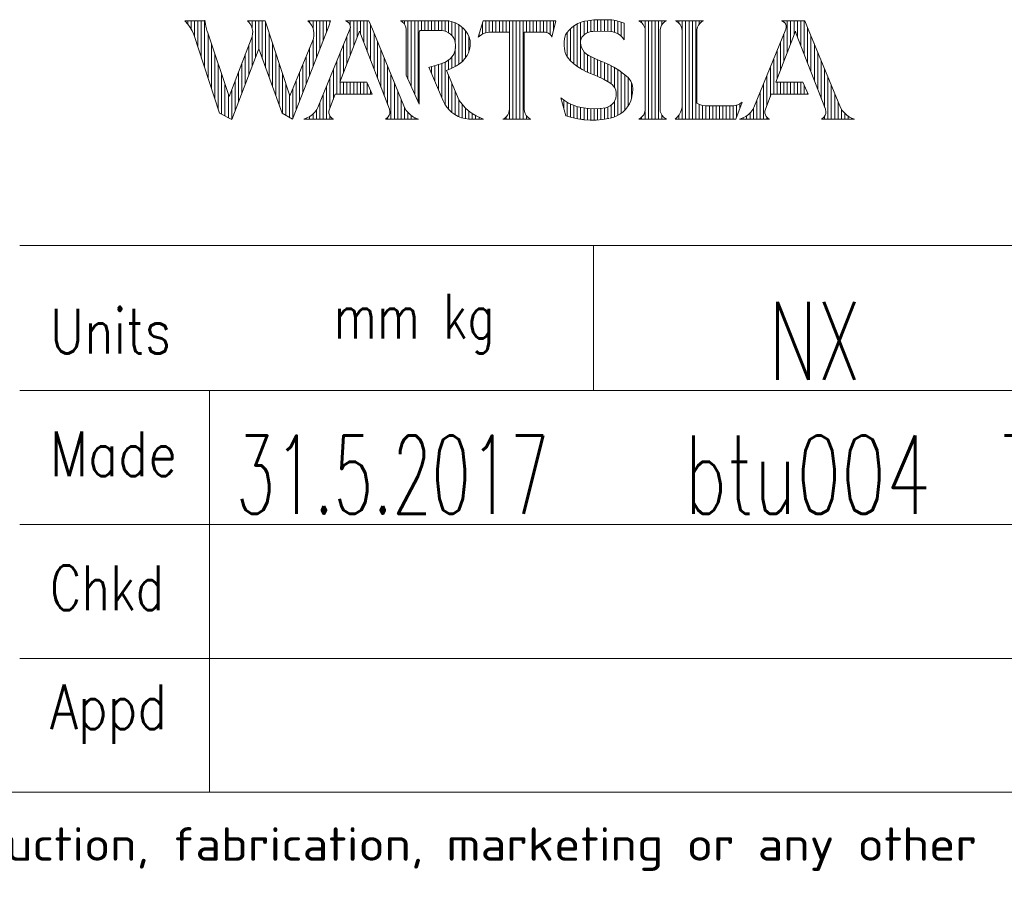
# Model space of a CAD drawing. Header units: inches. Extents: x 0 to 23760, y -13 to 16800.
# Tile 137 of 209: x 16160 to 17924, y 39 to 1585. Entities that reach past the tile are written whole.
import ezdxf

# ---------------------------------------------------------------- set-up
doc = ezdxf.new("R2010")
doc.units = ezdxf.units.IN
doc.layers.add('210', color=7, linetype='Continuous', true_color=0xffffff)
doc.styles.add('iso-1', font='isocp.shx')
doc.styles.add('latin_extended', font='simplex.shx')

msp = doc.modelspace()

# ---------------------------------------------------------------- linework, layer by layer
at = {"layer": '210', "color": 20, "linetype": 'Continuous', "lineweight": 13}
for p, q in [((16456, 1582.819), (16492.086, 1582.819)), ((16456.791, 1582.051), (16456.028, 1582.792)), ((16461.571, 1576.755), (16456.791, 1582.051)), ((16465.719, 1570.949), (16461.571, 1576.755)), ((16469.181, 1564.709), (16465.719, 1570.949)), ((16491.944, 1583.889), (16493.747, 1573.042)), ((16493.747, 1573.042), (16496.044, 1563.427)), ((16570.261, 1580.787), (16568.166, 1582.819)), ((16568.186, 1582.8), (16599.687, 1582.8)), ((16573.155, 1577.067), (16570.261, 1580.787)), ((16575.37, 1572.905), (16573.155, 1577.067)), ((16576.838, 1568.426), (16575.37, 1572.905)), ((16599.687, 1582.8), (16644.189, 1448.146)), ((16648.999, 1406.367), (16713.643, 1573.181)), ((16676.22, 1582.819), (16717.009, 1582.819)), ((16676.527, 1582.56), (16676.22, 1582.819)), ((16680.056, 1579.018), (16676.527, 1582.56)), ((16682.966, 1574.951), (16680.056, 1579.018)), ((16685.179, 1570.468), (16682.966, 1574.951)), ((16686.639, 1565.685), (16685.179, 1570.468)), ((16713.643, 1573.181), (16717.009, 1582.819)), ((16743.756, 1582.819), (16785.73, 1582.819)), ((16744.538, 1582.431), (16744.315, 1582.499)), ((16747.283, 1581.136), (16744.538, 1582.431)), ((16749.589, 1579.161), (16747.283, 1581.136)), ((16751.291, 1576.647), (16749.589, 1579.161)), ((16752.268, 1573.773), (16751.291, 1576.647)), ((16751.829, 1567.771), (16752.452, 1570.743)), ((16752.452, 1570.743), (16752.268, 1573.773)), ((16785.73, 1582.819), (16791.873, 1567.771)), ((16842.993, 1582.433), (16842.182, 1582.819)), ((16842.183, 1582.819), (16922.602, 1582.819)), ((16846.111, 1580.39), (16842.993, 1582.433)), ((16843.434, 1582.2), (16843.434, 1582.819)), ((16848.714, 1577.722), (16846.111, 1580.39)), ((16850.678, 1574.554), (16848.714, 1577.722)), ((16849.503, 1576.628), (16849.503, 1582.819)), ((16851.912, 1571.037), (16850.678, 1574.554)), ((16852.356, 1567.337), (16851.912, 1571.037)), ((16922.781, 1582.817), (16922.602, 1582.819)), ((16928.885, 1582.347), (16922.781, 1582.817)), ((16934.872, 1581.074), (16928.885, 1582.347)), ((16940.639, 1579.019), (16934.872, 1581.074)), ((16946.083, 1576.22), (16940.639, 1579.019)), ((16951.108, 1572.724), (16946.083, 1576.22)), ((16955.627, 1568.595), (16951.108, 1572.724)), ((16981.294, 1553.12), (16990.401, 1582.819)), ((16990.401, 1582.819), (17120.579, 1582.819)), ((17113.607, 1553.253), (17120.579, 1582.819)), ((17149.034, 1570.639), (17144.346, 1566.167)), ((17154.245, 1574.489), (17149.034, 1570.639)), ((17159.896, 1577.657), (17154.245, 1574.489)), ((17165.899, 1580.093), (17159.896, 1577.657)), ((17172.16, 1581.759), (17165.899, 1580.093)), ((17178.039, 1582.846), (17172.21, 1581.769)), ((17188.701, 1584.174), (17178.039, 1582.846)), ((17199.434, 1584.693), (17188.701, 1584.174)), ((17210.176, 1584.4), (17199.434, 1584.693)), ((17213.089, 1584.492), (17210.13, 1584.403)), ((17220.797, 1584.163), (17213.089, 1584.492)), ((17228.428, 1583.025), (17220.797, 1584.163)), ((17235.897, 1581.091), (17228.428, 1583.025)), ((17243.121, 1578.382), (17235.897, 1581.091)), ((17243.12, 1578.382), (17243.12, 1548.392)), ((17271.221, 1581.682), (17269.077, 1582.825)), ((17319.115, 1582.819), (17269.088, 1582.819)), ((17274.446, 1579.229), (17271.221, 1581.682)), ((17277.119, 1576.184), (17274.446, 1579.229)), ((17279.132, 1572.668), (17277.119, 1576.184)), ((17280.405, 1568.82), (17279.132, 1572.668)), ((17308.469, 1571.157), (17307.508, 1567.22)), ((17310.193, 1574.824), (17308.469, 1571.157)), ((17312.613, 1578.074), (17310.193, 1574.824)), ((17315.631, 1580.777), (17312.613, 1578.074)), ((17319.127, 1582.825), (17315.631, 1580.777)), ((17337.208, 1581.684), (17335.066, 1582.825)), ((17385.102, 1582.819), (17335.079, 1582.819)), ((17340.435, 1579.231), (17337.208, 1581.684)), ((17343.108, 1576.186), (17340.435, 1579.231)), ((17345.122, 1572.669), (17343.108, 1576.186)), ((17346.396, 1568.822), (17345.122, 1572.669)), ((17374.457, 1571.159), (17373.496, 1567.223)), ((17376.182, 1574.826), (17374.457, 1571.159)), ((17378.603, 1578.075), (17376.182, 1574.826)), ((17381.623, 1580.778), (17378.603, 1578.075)), ((17385.12, 1582.826), (17381.623, 1580.778)), ((17524.899, 1582.819), (17566.873, 1582.819)), ((17525.681, 1582.431), (17525.457, 1582.499)), ((17528.426, 1581.136), (17525.681, 1582.431)), ((17530.731, 1579.161), (17528.426, 1581.136)), ((17532.433, 1576.647), (17530.731, 1579.161)), ((17533.411, 1573.773), (17532.433, 1576.647)), ((17532.972, 1567.771), (17533.595, 1570.743)), ((17533.595, 1570.743), (17533.411, 1573.773)), ((17566.873, 1582.819), (17573.016, 1567.771)), ((16471.914, 1558.116), (16469.181, 1564.709)), ((16471.901, 1558.153), (16518.206, 1417.187)), ((16496.256, 1562.661), (16535.043, 1447.244)), ((16574.731, 1550.037), (16576.447, 1554.428)), ((16576.447, 1554.428), (16577.384, 1559.048)), ((16577.516, 1563.761), (16576.838, 1568.426)), ((16577.384, 1559.048), (16577.516, 1563.761)), ((16686.211, 1550.822), (16687.161, 1555.731)), ((16687.305, 1560.729), (16686.639, 1565.685)), ((16687.161, 1555.731), (16687.305, 1560.729)), ((16751.829, 1567.771), (16694.402, 1427.106)), ((16733.655, 1472.688), (16766.989, 1559.468)), ((16766.989, 1559.468), (16768.67, 1563.852)), ((16770.355, 1559.468), (16768.67, 1563.852)), ((16822.367, 1424.062), (16770.355, 1559.468)), ((16791.873, 1567.771), (16849.3, 1427.106)), ((16852.356, 1567.336), (16852.356, 1485.33)), ((16876.313, 1564.34), (16875.817, 1563.047)), ((16875.817, 1563.047), (16875.886, 1562.265)), ((16875.886, 1433.069), (16875.886, 1562.265)), ((16877.439, 1565.147), (16876.313, 1564.34)), ((16878.824, 1565.201), (16877.439, 1565.147)), ((16878.824, 1565.201), (16914.059, 1565.201)), ((16915.304, 1565.203), (16914.059, 1565.201)), ((16919.868, 1564.694), (16915.304, 1565.203)), ((16924.271, 1563.389), (16919.868, 1564.694)), ((16928.377, 1561.331), (16924.271, 1563.389)), ((16932.056, 1558.582), (16928.377, 1561.331)), ((16935.193, 1555.229), (16932.056, 1558.582)), ((16937.692, 1551.375), (16935.193, 1555.229)), ((16959.559, 1563.903), (16955.627, 1568.595)), ((16962.836, 1558.733), (16959.559, 1563.903)), ((16965.4, 1553.174), (16962.836, 1558.733)), ((16967.206, 1547.325), (16965.4, 1553.174)), ((16983.733, 1555.207), (16981.293, 1553.119)), ((16983.022, 1554.639), (16983.022, 1558.755)), ((16988.103, 1558.084), (16983.733, 1555.207)), ((16992.864, 1560.252), (16988.103, 1558.084)), ((16997.904, 1561.657), (16992.864, 1560.252)), ((17003.1, 1562.265), (16997.904, 1561.657)), ((17037.383, 1562.265), (17003.101, 1562.265)), ((17037.383, 1562.264), (17037.383, 1424.387)), ((17063.809, 1562.265), (17063.809, 1424.389)), ((17101.982, 1562.265), (17063.809, 1562.265)), ((17104.101, 1561.896), (17101.982, 1562.265)), ((17107.206, 1560.682), (17104.101, 1561.896)), ((17109.927, 1558.755), (17107.206, 1560.682)), ((17112.103, 1556.228), (17109.927, 1558.755)), ((17113.607, 1553.252), (17112.103, 1556.228)), ((17137.789, 1557.384), (17136.283, 1550.858)), ((17140.253, 1561.144), (17137.773, 1557.334)), ((17144.346, 1566.167), (17140.253, 1561.144)), ((17167.438, 1553.248), (17165.867, 1550.254)), ((17169.676, 1555.784), (17167.438, 1553.248)), ((17172.003, 1558.014), (17169.678, 1555.787)), ((17175.645, 1560.537), (17172.003, 1558.014)), ((17179.687, 1562.354), (17175.645, 1560.537)), ((17183.992, 1563.405), (17179.687, 1562.354)), ((17186.941, 1563.695), (17184.567, 1563.579)), ((17203.313, 1564.023), (17186.941, 1563.695)), ((17219.683, 1563.54), (17203.313, 1564.023)), ((17223.003, 1562.944), (17219.429, 1563.56)), ((17227.859, 1561.403), (17223.003, 1562.944)), ((17232.408, 1559.111), (17227.859, 1561.403)), ((17236.536, 1556.125), (17232.408, 1559.111)), ((17240.137, 1552.523), (17236.536, 1556.125)), ((17243.12, 1548.394), (17240.137, 1552.523)), ((17280.887, 1564.797), (17280.405, 1568.82)), ((17280.887, 1564.798), (17280.887, 1424.389)), ((17307.508, 1567.22), (17307.316, 1564.797)), ((17307.316, 1564.798), (17307.316, 1424.389)), ((17346.878, 1564.798), (17346.396, 1568.822)), ((17346.878, 1564.798), (17346.878, 1428.512)), ((17373.496, 1567.223), (17373.303, 1564.799)), ((17373.303, 1564.798), (17373.303, 1434.934)), ((17532.972, 1567.771), (17475.545, 1427.106)), ((17514.798, 1472.688), (17548.132, 1559.468)), ((17548.132, 1559.468), (17549.812, 1563.852)), ((17551.497, 1559.468), (17549.812, 1563.852)), ((17603.51, 1424.062), (17551.497, 1559.468)), ((17573.016, 1567.771), (17630.443, 1427.106)), ((16535.043, 1447.244), (16574.731, 1550.037)), ((16644.189, 1448.146), (16684.479, 1546.131)), ((16684.479, 1546.131), (16686.211, 1550.822)), ((16939.474, 1547.143), (16937.692, 1551.375)), ((16940.484, 1542.663), (16939.474, 1547.143)), ((16940.027, 1530.09), (16940.758, 1535.488)), ((16940.459, 1535.552), (16940.484, 1535.755)), ((16940.68, 1540.935), (16940.483, 1542.671)), ((16940.758, 1535.488), (16940.68, 1540.935)), ((16966.037, 1531.059), (16967.133, 1537.258)), ((16967.133, 1537.258), (16967.423, 1543.546)), ((16967.423, 1543.546), (16967.207, 1547.312)), ((17136.283, 1550.858), (17135.577, 1544.201)), ((17135.577, 1544.201), (17135.682, 1537.508)), ((17135.682, 1537.508), (17136.126, 1533.573)), ((17165.053, 1546.972), (17165.005, 1543.963)), ((17165.005, 1543.961), (17165.513, 1539.275)), ((17165.867, 1550.254), (17165.053, 1546.972)), ((17165.513, 1539.275), (17166.816, 1534.745)), ((16540.157, 1406.066), (16587.059, 1529.599)), ((16588.266, 1532.304), (16630.058, 1417.187)), ((16931.265, 1514.681), (16934.771, 1518.655)), ((16934.771, 1518.655), (16937.628, 1523.118)), ((16937.628, 1523.118), (16938.499, 1524.854)), ((16938.501, 1524.861), (16940.027, 1530.09)), ((16957.734, 1514.905), (16961.572, 1520.365)), ((16961.572, 1520.365), (16964.162, 1525.072)), ((16964.153, 1525.052), (16966.037, 1531.059)), ((17136.133, 1533.518), (17136.758, 1528.495)), ((17136.758, 1528.495), (17138.177, 1523.636)), ((17138.177, 1523.636), (17140.355, 1519.066)), ((17140.355, 1519.066), (17143.235, 1514.902)), ((17166.816, 1534.745), (17168.878, 1530.506)), ((17168.878, 1530.506), (17171.635, 1526.683)), ((17171.635, 1526.683), (17175.008, 1523.389)), ((17175.008, 1523.389), (17178.895, 1520.723)), ((17178.895, 1520.723), (17180.567, 1519.85)), ((17179.505, 1520.413), (17191.664, 1514.397)), ((16894.113, 1499.691), (16906.694, 1502.968)), ((16906.694, 1502.968), (16918.465, 1506.81)), ((16917.747, 1506.554), (16922.652, 1508.559)), ((16922.652, 1508.559), (16927.194, 1511.289)), ((16927.194, 1511.289), (16931.265, 1514.681)), ((16936.742, 1498.825), (16942.687, 1501.852)), ((16942.687, 1501.852), (16948.221, 1505.58)), ((16948.221, 1505.58), (16953.261, 1509.953)), ((16953.261, 1509.953), (16957.734, 1514.905)), ((17143.235, 1514.902), (17146.185, 1511.757)), ((17146.161, 1511.781), (17152.817, 1505.698)), ((17152.817, 1505.698), (17159.993, 1500.24)), ((17159.993, 1500.24), (17167.631, 1495.45)), ((17191.664, 1514.397), (17204.151, 1509.119)), ((17204.151, 1509.119), (17205.896, 1508.451)), ((17215.398, 1504.423), (17206.972, 1508.048)), ((17224.726, 1499.583), (17215.398, 1504.423)), ((17233.652, 1494.037), (17224.726, 1499.583)), ((16852.356, 1485.33), (16875.886, 1433.069)), ((16893.37, 1499.525), (16918.686, 1439.305)), ((16924.792, 1493.687), (16933.153, 1497.087)), ((16925.007, 1493.762), (16947.668, 1439.848)), ((16933.153, 1497.087), (16936.534, 1498.72)), ((17167.631, 1495.45), (17175.668, 1491.366)), ((17175.668, 1491.366), (17179.608, 1489.684)), ((17182.95, 1488.443), (17179.755, 1489.63)), ((17194.786, 1483.496), (17182.95, 1488.443)), ((17206.286, 1477.81), (17194.786, 1483.496)), ((17242.122, 1487.819), (17233.652, 1494.037)), ((17250.087, 1480.966), (17242.122, 1487.819)), ((16733.655, 1472.688), (16781.954, 1472.688)), ((16781.954, 1472.688), (16791.683, 1451.367)), ((17217.404, 1471.407), (17206.286, 1477.81)), ((17217.864, 1471.169), (17217.291, 1471.477)), ((17221.284, 1468.799), (17217.864, 1471.169)), ((17224.181, 1465.811), (17221.284, 1468.799)), ((17226.442, 1462.318), (17224.181, 1465.811)), ((17252.311, 1478.561), (17250.126, 1480.929)), ((17254.929, 1474.714), (17252.311, 1478.561)), ((17256.839, 1470.471), (17254.929, 1474.714)), ((17257.983, 1465.961), (17256.839, 1470.471)), ((17258.327, 1461.32), (17257.983, 1465.961)), ((17514.798, 1472.688), (17563.097, 1472.688)), ((17563.097, 1472.688), (17572.825, 1451.367)), ((16714.977, 1424.062), (16725.463, 1451.367)), ((16791.683, 1451.367), (16725.463, 1451.367)), ((17227.984, 1458.454), (17226.442, 1462.318)), ((17228.746, 1454.363), (17227.984, 1458.454)), ((17227.993, 1444.236), (17228.66, 1448.55)), ((17228.66, 1448.55), (17228.701, 1450.202)), ((17228.701, 1450.203), (17228.746, 1454.363)), ((17256.65, 1445.565), (17257.04, 1447.475)), ((17257.079, 1447.627), (17258.15, 1453.434)), ((17258.15, 1453.434), (17258.418, 1459.339)), ((17258.418, 1459.339), (17258.316, 1461.482)), ((17496.12, 1424.062), (17506.606, 1451.367)), ((17572.825, 1451.367), (17506.606, 1451.367)), ((16918.686, 1439.307), (16921.603, 1433.384)), ((16921.603, 1433.384), (16925.226, 1427.864)), ((16947.668, 1439.848), (16952.618, 1433.156)), ((16952.618, 1433.156), (16958.197, 1426.979)), ((17129.609, 1444.538), (17138.643, 1412.327)), ((17129.612, 1444.535), (17136.153, 1439.613)), ((17136.153, 1439.613), (17143.149, 1435.363)), ((17143.149, 1435.363), (17150.532, 1431.827)), ((17150.532, 1431.827), (17158.23, 1429.04)), ((17158.23, 1429.04), (17166.166, 1427.03)), ((17214.23, 1428.275), (17218.087, 1430.318)), ((17218.087, 1430.318), (17221.5, 1433.039)), ((17221.5, 1433.039), (17224.351, 1436.345)), ((17224.351, 1436.345), (17226.54, 1440.121)), ((17226.54, 1440.121), (17227.993, 1444.236)), ((17249.087, 1428.401), (17252.343, 1433.78)), ((17252.343, 1433.78), (17254.878, 1439.533)), ((17254.878, 1439.533), (17256.65, 1445.565)), ((17373.301, 1434.935), (17378.3, 1432.646)), ((17378.3, 1432.646), (17383.58, 1431.118)), ((17383.58, 1431.118), (17389.029, 1430.384)), ((17389.029, 1430.384), (17393.122, 1430.364)), ((17392.671, 1430.133), (17437.309, 1430.133)), ((17437.315, 1430.134), (17442.106, 1430.76)), ((17442.106, 1430.76), (17446.724, 1432.179)), ((17454.763, 1437.068), (17442.969, 1406.367)), ((17446.724, 1432.179), (17451.04, 1434.352)), ((17451.04, 1434.352), (17454.768, 1437.072)), ((16518.206, 1417.187), (16540.157, 1406.066)), ((16630.058, 1417.187), (16648.999, 1406.367)), ((16674.429, 1408.514), (16679.671, 1411.396)), ((16679.671, 1411.396), (16684.474, 1414.963)), ((16684.474, 1414.963), (16688.75, 1419.146)), ((16688.75, 1419.146), (16692.42, 1423.87)), ((16692.42, 1423.87), (16694.403, 1427.107)), ((16714.172, 1420.779), (16714.171, 1417.4)), ((16714.171, 1417.4), (16714.974, 1414.117)), ((16714.977, 1424.062), (16714.172, 1420.779)), ((16714.974, 1414.117), (16716.535, 1411.119)), ((16820.451, 1410.622), (16822.141, 1413.549)), ((16822.141, 1413.549), (16823.086, 1416.793)), ((16822.57, 1423.484), (16822.367, 1424.062)), ((16823.232, 1420.17), (16822.57, 1423.484)), ((16823.086, 1416.793), (16823.232, 1420.17)), ((16849.299, 1427.107), (16852.55, 1422.085)), ((16852.55, 1422.085), (16856.45, 1417.549)), ((16856.45, 1417.549), (16860.928, 1413.583)), ((16860.928, 1413.583), (16865.902, 1410.26)), ((16925.226, 1427.864), (16929.499, 1422.831)), ((16929.499, 1422.831), (16934.357, 1418.36)), ((16934.357, 1418.36), (16939.727, 1414.519)), ((16939.727, 1414.519), (16945.528, 1411.367)), ((16945.528, 1411.367), (16951.672, 1408.951)), ((16958.197, 1426.979), (16964.351, 1421.375)), ((16964.351, 1421.375), (16971.023, 1416.398)), ((16971.023, 1416.398), (16978.147, 1412.094)), ((16978.147, 1412.094), (16985.658, 1408.506)), ((17032.083, 1411.111), (17034.504, 1414.36)), ((17034.504, 1414.36), (17036.23, 1418.026)), ((17036.23, 1418.026), (17037.191, 1421.962)), ((17037.191, 1421.962), (17037.383, 1424.387)), ((17063.809, 1424.388), (17064.291, 1420.365)), ((17064.291, 1420.365), (17065.564, 1416.517)), ((17065.564, 1416.517), (17067.578, 1413.001)), ((17067.578, 1413.001), (17070.251, 1409.955)), ((17138.642, 1412.328), (17149.262, 1409.243)), ((17166.166, 1427.03), (17174.262, 1425.816)), ((17174.262, 1425.816), (17179.877, 1425.45)), ((17179.975, 1425.443), (17190.078, 1425.152)), ((17190.078, 1425.152), (17200.173, 1425.674)), ((17200.173, 1425.674), (17210.158, 1426.997)), ((17210.061, 1426.98), (17214.23, 1428.275)), ((17224.27, 1409.97), (17230.108, 1412.304)), ((17230.108, 1412.304), (17235.597, 1415.371)), ((17235.597, 1415.371), (17240.644, 1419.12)), ((17240.644, 1419.12), (17245.166, 1423.487)), ((17245.166, 1423.487), (17249.087, 1428.401)), ((17275.591, 1411.112), (17278.01, 1414.362)), ((17278.01, 1414.362), (17279.735, 1418.029)), ((17279.735, 1418.029), (17280.695, 1421.966)), ((17280.695, 1421.966), (17280.887, 1424.39)), ((17307.316, 1424.39), (17307.798, 1420.366)), ((17307.798, 1420.366), (17309.071, 1416.519)), ((17309.071, 1416.519), (17311.084, 1413.002)), ((17311.084, 1413.002), (17313.756, 1409.957)), ((17338.222, 1409.987), (17341.47, 1414.155)), ((17341.47, 1414.155), (17344.042, 1418.771)), ((17344.042, 1418.771), (17345.876, 1423.727)), ((17345.876, 1423.727), (17346.878, 1428.509)), ((17455.572, 1408.514), (17460.814, 1411.396)), ((17460.814, 1411.396), (17465.617, 1414.963)), ((17465.617, 1414.963), (17469.893, 1419.146)), ((17469.893, 1419.146), (17473.563, 1423.87)), ((17473.563, 1423.87), (17475.546, 1427.107)), ((17495.315, 1420.779), (17495.314, 1417.4)), ((17495.314, 1417.4), (17496.117, 1414.117)), ((17496.12, 1424.062), (17495.315, 1420.779)), ((17496.117, 1414.117), (17497.678, 1411.119)), ((17601.594, 1410.622), (17603.284, 1413.549)), ((17603.284, 1413.549), (17604.229, 1416.793)), ((17603.713, 1423.484), (17603.51, 1424.062)), ((17604.375, 1420.17), (17603.713, 1423.484)), ((17604.229, 1416.793), (17604.375, 1420.17)), ((17630.442, 1427.107), (17633.692, 1422.085)), ((17633.692, 1422.085), (17637.593, 1417.549)), ((17637.593, 1417.549), (17642.071, 1413.583)), ((17642.071, 1413.583), (17647.045, 1410.26)), ((16722.081, 1406.367), (16668.845, 1406.367)), ((16668.846, 1406.367), (16674.429, 1408.514)), ((16716.535, 1411.119), (16718.765, 1408.58)), ((16718.765, 1408.58), (16721.534, 1406.643)), ((16815.263, 1406.367), (16818.114, 1408.181)), ((16874.857, 1406.367), (16815.263, 1406.367)), ((16818.114, 1408.181), (16820.451, 1410.622)), ((16865.902, 1410.26), (16871.28, 1407.641)), ((16871.28, 1407.641), (16874.856, 1406.367)), ((16951.672, 1408.951), (16958.066, 1407.307)), ((16958.066, 1407.307), (16964.613, 1406.46)), ((16964.613, 1406.46), (16966.502, 1406.367)), ((16991.315, 1406.367), (16966.503, 1406.367)), ((16985.658, 1408.506), (16991.315, 1406.367)), ((17025.567, 1406.36), (17029.064, 1408.408)), ((17075.607, 1406.367), (17025.585, 1406.367)), ((17029.064, 1408.408), (17032.083, 1411.111)), ((17070.251, 1409.955), (17073.477, 1407.503)), ((17073.477, 1407.503), (17075.62, 1406.36)), ((17074.058, 1406.367), (17074.058, 1407.16)), ((17149.262, 1409.243), (17160.079, 1406.947)), ((17160.079, 1406.947), (17171.036, 1405.451)), ((17166.724, 1406.308), (17171.466, 1405.715)), ((17171.036, 1405.451), (17182.073, 1404.763)), ((17182.073, 1404.763), (17193.131, 1404.888)), ((17193.131, 1404.888), (17204.15, 1405.824)), ((17204.15, 1405.824), (17215.07, 1407.567)), ((17215.07, 1407.567), (17216.178, 1407.79)), ((17218.18, 1408.407), (17224.27, 1409.97)), ((17269.077, 1406.361), (17272.573, 1408.409)), ((17319.115, 1406.367), (17269.088, 1406.367)), ((17272.573, 1408.409), (17275.591, 1411.112)), ((17313.756, 1409.957), (17316.981, 1407.505)), ((17316.981, 1407.505), (17319.127, 1406.361)), ((17334.374, 1406.365), (17338.222, 1409.987)), ((17442.969, 1406.367), (17334.377, 1406.367)), ((17503.223, 1406.367), (17449.988, 1406.367)), ((17449.989, 1406.367), (17455.572, 1408.514)), ((17450.341, 1406.367), (17450.341, 1406.477)), ((17497.678, 1411.119), (17499.908, 1408.58)), ((17499.908, 1408.58), (17502.677, 1406.643)), ((17502.677, 1406.643), (17503.223, 1406.367)), ((17596.406, 1406.367), (17599.257, 1408.181)), ((17656, 1406.367), (17596.406, 1406.367)), ((17599.257, 1408.181), (17601.594, 1410.622)), ((17647.045, 1410.26), (17652.423, 1407.641)), ((17652.423, 1407.641), (17655.999, 1406.367))]:
    msp.add_line(p, q, dxfattribs=at)
at = {"layer": '210', "color": 140, "linetype": 'Continuous', "lineweight": 13}
for p, q in [((16461.082, 1577.354), (16461.082, 1582.819)), ((16467.152, 1568.566), (16467.152, 1582.819)), ((16473.221, 1554.135), (16473.221, 1582.819)), ((16479.29, 1535.659), (16479.29, 1582.819)), ((16485.359, 1517.183), (16485.359, 1582.819)), ((16491.428, 1498.708), (16491.428, 1582.819)), ((16570.326, 1580.716), (16570.326, 1582.8)), ((16576.395, 1570.079), (16576.395, 1582.8)), ((16582.464, 1517.496), (16582.464, 1582.8)), ((16588.533, 1531.568), (16588.533, 1582.8)), ((16594.602, 1514.851), (16594.602, 1582.8)), ((16600.671, 1498.134), (16600.671, 1579.823)), ((16679.569, 1579.58), (16679.569, 1582.819)), ((16685.638, 1569.234), (16685.638, 1582.819)), ((16691.707, 1516.575), (16691.707, 1582.819)), ((16697.776, 1532.236), (16697.776, 1582.819)), ((16703.845, 1547.898), (16703.845, 1582.819)), ((16709.914, 1563.559), (16709.914, 1582.819)), ((16715.983, 1579.882), (16715.983, 1582.819)), ((16746.329, 1581.69), (16746.329, 1582.819)), ((16752.398, 1572.961), (16752.398, 1582.819)), ((16752.398, 1521.482), (16752.398, 1570.188)), ((16758.467, 1537.282), (16758.467, 1582.819)), ((16764.536, 1553.082), (16764.536, 1582.819)), ((16770.605, 1558.816), (16770.605, 1582.819)), ((16776.674, 1543.016), (16776.674, 1582.819)), ((16782.743, 1527.216), (16782.743, 1582.819)), ((16788.812, 1511.416), (16788.812, 1575.27)), ((16855.572, 1478.188), (16855.572, 1582.819)), ((16861.641, 1464.708), (16861.641, 1582.819)), ((16867.71, 1451.228), (16867.71, 1582.819)), ((16873.779, 1437.748), (16873.779, 1582.819)), ((16879.848, 1565.201), (16879.848, 1582.819)), ((16885.917, 1565.201), (16885.917, 1582.819)), ((16891.986, 1565.201), (16891.986, 1582.819)), ((16898.055, 1565.201), (16898.055, 1582.819)), ((16904.124, 1565.201), (16904.124, 1582.819)), ((16910.194, 1565.201), (16910.194, 1582.819)), ((16916.263, 1565.164), (16916.263, 1582.819)), ((16922.332, 1564.069), (16922.332, 1582.819)), ((16928.401, 1561.316), (16928.401, 1582.415)), ((16934.47, 1556.113), (16934.47, 1581.186)), ((16940.539, 1542.246), (16940.539, 1579.062)), ((16946.608, 1504.391), (16946.608, 1575.899)), ((16952.677, 1509.388), (16952.677, 1571.413)), ((16989.091, 1558.61), (16989.091, 1578.549)), ((16995.161, 1560.997), (16995.161, 1582.819)), ((17001.23, 1562.141), (17001.23, 1582.819)), ((17007.299, 1562.265), (17007.299, 1582.819)), ((17013.368, 1562.265), (17013.368, 1582.819)), ((17019.437, 1562.265), (17019.437, 1582.819)), ((17025.506, 1562.265), (17025.506, 1582.819)), ((17031.575, 1562.265), (17031.575, 1582.819)), ((17037.644, 1406.367), (17037.644, 1582.819)), ((17043.713, 1406.367), (17043.713, 1582.819)), ((17049.782, 1406.367), (17049.782, 1582.819)), ((17055.851, 1406.367), (17055.851, 1582.819)), ((17061.92, 1406.367), (17061.92, 1582.819)), ((17067.989, 1562.265), (17067.989, 1582.819)), ((17074.058, 1562.265), (17074.058, 1582.819)), ((17080.127, 1562.265), (17080.127, 1582.819)), ((17086.197, 1562.265), (17086.197, 1582.819)), ((17092.266, 1562.265), (17092.266, 1582.819)), ((17098.335, 1562.265), (17098.335, 1582.819)), ((17104.404, 1561.815), (17104.404, 1582.819)), ((17110.473, 1558.23), (17110.473, 1582.819)), ((17116.542, 1565.699), (17116.542, 1582.819)), ((17152.956, 1505.582), (17152.956, 1573.628)), ((17159.025, 1500.918), (17159.025, 1577.228)), ((17165.094, 1547.276), (17165.094, 1579.816)), ((17171.163, 1557.277), (17171.163, 1581.549)), ((17177.233, 1561.358), (17177.233, 1582.711)), ((17183.302, 1563.292), (17183.302, 1583.604)), ((17189.371, 1563.795), (17189.371, 1584.23)), ((17195.44, 1563.967), (17195.44, 1584.595)), ((17201.509, 1564.027), (17201.509, 1584.7)), ((17207.578, 1563.976), (17207.578, 1584.546)), ((17213.647, 1563.813), (17213.647, 1584.496)), ((17219.716, 1563.526), (17219.716, 1584.258)), ((17225.785, 1562.166), (17225.785, 1583.512)), ((17231.854, 1559.44), (17231.854, 1582.242)), ((17237.923, 1554.87), (17237.923, 1580.418)), ((17274.338, 1579.33), (17274.338, 1582.819)), ((17280.407, 1568.814), (17280.407, 1582.819)), ((17286.476, 1406.367), (17286.476, 1582.819)), ((17292.545, 1406.367), (17292.545, 1582.819)), ((17298.614, 1406.367), (17298.614, 1582.819)), ((17304.683, 1406.367), (17304.683, 1582.819)), ((17310.752, 1575.704), (17310.752, 1582.819)), ((17316.821, 1581.582), (17316.821, 1582.819)), ((17383.861, 1582.819), (17335.079, 1582.819)), ((17341.097, 1578.585), (17341.097, 1582.819)), ((17347.167, 1406.367), (17347.167, 1582.819)), ((17353.236, 1406.367), (17353.236, 1582.819)), ((17359.305, 1406.367), (17359.305, 1582.819)), ((17365.374, 1406.367), (17365.374, 1582.819)), ((17371.443, 1406.367), (17371.443, 1582.819)), ((17377.512, 1576.776), (17377.512, 1582.819)), ((17383.581, 1582.04), (17383.581, 1582.819)), ((17529.239, 1580.557), (17529.239, 1582.819)), ((17535.308, 1526.083), (17535.308, 1582.819)), ((17541.377, 1541.882), (17541.377, 1582.819)), ((17547.446, 1557.682), (17547.446, 1582.819)), ((17553.515, 1554.216), (17553.515, 1582.819)), ((17559.584, 1538.416), (17559.584, 1582.819)), ((17565.653, 1522.616), (17565.653, 1582.819)), ((17571.722, 1506.816), (17571.722, 1570.941)), ((16497.497, 1480.232), (16497.497, 1558.968)), ((16576.395, 1501.511), (16576.395, 1554.254)), ((16606.74, 1481.417), (16606.74, 1561.46)), ((16746.329, 1505.682), (16746.329, 1554.298)), ((16794.881, 1495.616), (16794.881, 1560.403)), ((16958.746, 1516.214), (16958.746, 1564.982)), ((16964.815, 1526.874), (16964.815, 1554.626)), ((17140.818, 1518.292), (17140.818, 1561.918)), ((17146.887, 1511.061), (17146.887, 1568.729)), ((17529.239, 1510.283), (17529.239, 1558.627)), ((17577.791, 1491.016), (17577.791, 1556.075)), ((16503.566, 1461.756), (16503.566, 1540.909)), ((16570.326, 1485.526), (16570.326, 1538.627)), ((16612.809, 1464.699), (16612.809, 1543.096)), ((16685.638, 1500.914), (16685.638, 1548.993)), ((16740.26, 1489.883), (16740.26, 1539.432)), ((16800.95, 1479.816), (16800.95, 1545.537)), ((17165.094, 1496.935), (17165.094, 1542.266)), ((17523.169, 1494.483), (17523.169, 1543.761)), ((17583.86, 1475.216), (17583.86, 1541.208)), ((16509.635, 1443.28), (16509.635, 1522.849)), ((16564.257, 1469.541), (16564.257, 1522.908)), ((16587.059, 1529.599), (16588.266, 1532.304)), ((16618.878, 1447.982), (16618.878, 1524.732)), ((16673.5, 1469.592), (16673.5, 1519.429)), ((16679.569, 1485.253), (16679.569, 1534.189)), ((16734.191, 1474.083), (16734.191, 1524.566)), ((16807.019, 1464.016), (16807.019, 1530.671)), ((16934.47, 1497.705), (16934.47, 1518.262)), ((16940.539, 1500.652), (16940.539, 1533.126)), ((17171.163, 1493.542), (17171.163, 1527.245)), ((17177.233, 1490.674), (17177.233, 1521.743)), ((17183.302, 1488.308), (17183.302, 1518.438)), ((17517.1, 1478.683), (17517.1, 1528.895)), ((17589.929, 1459.416), (17589.929, 1526.343)), ((16515.704, 1424.805), (16515.704, 1504.789)), ((16558.188, 1453.557), (16558.188, 1507.189)), ((16624.947, 1431.265), (16624.947, 1506.368)), ((16667.431, 1453.931), (16667.431, 1504.669)), ((16728.121, 1451.367), (16728.121, 1509.7)), ((16813.088, 1448.216), (16813.088, 1515.805)), ((16819.157, 1432.416), (16819.157, 1500.939)), ((16898.055, 1488.38), (16898.055, 1500.628)), ((16904.124, 1473.943), (16904.124, 1502.23)), ((16910.194, 1459.506), (16910.194, 1504.03)), ((16916.263, 1445.07), (16916.263, 1506.032)), ((16922.332, 1432.149), (16922.332, 1508.4)), ((16928.401, 1495.047), (16928.401, 1512.188)), ((17189.371, 1485.868), (17189.371, 1515.464)), ((17195.44, 1483.196), (17195.44, 1512.708)), ((17201.509, 1480.282), (17201.509, 1510.164)), ((17207.578, 1477.113), (17207.578, 1507.809)), ((17213.647, 1473.676), (17213.647, 1505.232)), ((17219.716, 1470.009), (17219.716, 1502.296)), ((17511.031, 1451.367), (17511.031, 1514.029)), ((17595.998, 1443.616), (17595.998, 1511.477)), ((16521.773, 1415.38), (16521.773, 1486.73)), ((16552.118, 1437.572), (16552.118, 1491.47)), ((16631.016, 1416.64), (16631.016, 1488.004)), ((16661.362, 1438.27), (16661.362, 1489.909)), ((16722.052, 1442.486), (16722.052, 1494.834)), ((16825.227, 1406.367), (16825.227, 1486.073)), ((16928.401, 1424.008), (16928.401, 1485.687)), ((17225.785, 1463.497), (17225.785, 1498.974)), ((17231.854, 1413.18), (17231.854, 1495.232)), ((17237.923, 1416.974), (17237.923, 1491.028)), ((17243.992, 1422.242), (17243.992, 1486.305)), ((17498.893, 1431.284), (17498.893, 1484.297)), ((17504.962, 1447.087), (17504.962, 1499.163)), ((17602.067, 1427.816), (17602.067, 1496.611)), ((16527.842, 1412.305), (16527.842, 1468.67)), ((16546.049, 1421.587), (16546.049, 1475.751)), ((16637.085, 1413.173), (16637.085, 1469.641)), ((16655.293, 1422.608), (16655.293, 1475.149)), ((16709.914, 1406.367), (16709.914, 1465.103)), ((16715.983, 1426.682), (16715.983, 1479.968)), ((16734.191, 1451.367), (16734.191, 1472.688)), ((16740.26, 1451.367), (16740.26, 1472.688)), ((16746.329, 1451.367), (16746.329, 1472.688)), ((16752.398, 1451.367), (16752.398, 1472.688)), ((16758.467, 1451.367), (16758.467, 1472.688)), ((16764.536, 1451.367), (16764.536, 1472.688)), ((16770.605, 1451.367), (16770.605, 1472.688)), ((16776.674, 1451.367), (16776.674, 1472.688)), ((16782.743, 1451.367), (16782.743, 1470.959)), ((16831.296, 1406.367), (16831.296, 1471.207)), ((16934.47, 1418.268), (16934.47, 1471.248)), ((17250.061, 1429.853), (17250.061, 1480.989)), ((17256.131, 1443.471), (17256.131, 1472.286)), ((17492.824, 1406.367), (17492.824, 1469.431)), ((17517.1, 1451.367), (17517.1, 1472.688)), ((17523.169, 1451.367), (17523.169, 1472.688)), ((17529.239, 1451.367), (17529.239, 1472.688)), ((17535.308, 1451.367), (17535.308, 1472.688)), ((17541.377, 1451.367), (17541.377, 1472.688)), ((17547.446, 1451.367), (17547.446, 1472.688)), ((17553.515, 1451.367), (17553.515, 1472.688)), ((17559.584, 1451.367), (17559.584, 1472.688)), ((17565.653, 1451.367), (17565.653, 1467.086)), ((17608.136, 1406.367), (17608.136, 1481.745)), ((17614.205, 1406.367), (17614.205, 1466.879)), ((16533.911, 1409.23), (16533.911, 1450.61)), ((16539.98, 1406.156), (16539.98, 1460.032)), ((16643.155, 1409.705), (16643.155, 1451.277)), ((16649.224, 1406.947), (16649.224, 1460.389)), ((16703.845, 1406.367), (16703.845, 1450.237)), ((16788.812, 1451.367), (16788.812, 1457.658)), ((16837.365, 1406.367), (16837.365, 1456.341)), ((16940.539, 1414.021), (16940.539, 1456.809)), ((17486.755, 1406.367), (17486.755, 1454.565)), ((17571.722, 1451.367), (17571.722, 1453.785)), ((17620.275, 1406.367), (17620.275, 1452.013)), ((16697.776, 1406.367), (16697.776, 1435.371)), ((16843.434, 1406.367), (16843.434, 1441.475)), ((16946.608, 1410.878), (16946.608, 1442.37)), ((16952.677, 1408.636), (16952.677, 1433.085)), ((17134.749, 1426.211), (17134.749, 1440.585)), ((17140.818, 1411.626), (17140.818, 1436.674)), ((17146.887, 1409.86), (17146.887, 1433.46)), ((17152.956, 1408.365), (17152.956, 1430.856)), ((17219.716, 1408.723), (17219.716, 1431.487)), ((17225.785, 1410.492), (17225.785, 1438.627)), ((17377.512, 1406.367), (17377.512, 1432.949)), ((17383.581, 1406.367), (17383.581, 1431.118)), ((17389.65, 1406.367), (17389.65, 1430.352)), ((17395.719, 1406.367), (17395.719, 1430.133)), ((17401.788, 1406.367), (17401.788, 1430.133)), ((17407.857, 1406.367), (17407.857, 1430.133)), ((17413.926, 1406.367), (17413.926, 1430.133)), ((17419.995, 1406.367), (17419.995, 1430.133)), ((17426.064, 1406.367), (17426.064, 1430.133)), ((17432.133, 1406.367), (17432.133, 1430.133)), ((17438.203, 1406.367), (17438.203, 1430.188)), ((17444.272, 1409.758), (17444.272, 1431.32)), ((17450.341, 1425.556), (17450.341, 1433.936)), ((17480.686, 1406.367), (17480.686, 1439.699)), ((17626.344, 1406.367), (17626.344, 1437.147)), ((16679.569, 1406.367), (16679.569, 1411.331)), ((16685.638, 1406.367), (16685.638, 1415.992)), ((16691.707, 1406.367), (16691.707, 1422.843)), ((16715.983, 1406.367), (16715.983, 1411.993)), ((16849.503, 1406.367), (16849.503, 1426.745)), ((16855.572, 1406.367), (16855.572, 1418.466)), ((16861.641, 1406.367), (16861.641, 1413.045)), ((16958.746, 1407.18), (16958.746, 1426.433)), ((16964.815, 1406.447), (16964.815, 1420.995)), ((16970.884, 1406.367), (16970.884, 1416.491)), ((16976.953, 1406.367), (16976.953, 1412.75)), ((17067.989, 1406.367), (17067.989, 1412.445)), ((17159.025, 1407.134), (17159.025, 1428.8)), ((17165.094, 1406.16), (17165.094, 1427.253)), ((17171.163, 1405.438), (17171.163, 1426.184)), ((17177.233, 1404.964), (17177.233, 1425.574)), ((17183.302, 1404.737), (17183.302, 1425.258)), ((17189.371, 1404.754), (17189.371, 1425.146)), ((17195.44, 1405.017), (17195.44, 1425.328)), ((17201.509, 1405.525), (17201.509, 1425.804)), ((17207.578, 1406.283), (17207.578, 1426.577)), ((17213.647, 1407.293), (17213.647, 1428.041)), ((17280.407, 1406.367), (17280.407, 1420.372)), ((17310.752, 1406.367), (17310.752, 1413.481)), ((17341.097, 1406.367), (17341.097, 1413.604)), ((17462.479, 1406.367), (17462.479, 1412.52)), ((17468.548, 1406.367), (17468.548, 1417.705)), ((17474.617, 1406.367), (17474.617, 1425.513)), ((17632.413, 1406.367), (17632.413, 1423.888)), ((17638.482, 1406.367), (17638.482, 1416.672)), ((17644.551, 1406.367), (17644.551, 1411.804)), ((16673.5, 1406.367), (16673.5, 1408.095)), ((16721.534, 1406.643), (16722.08, 1406.367)), ((16722.052, 1406.367), (16722.052, 1406.38)), ((16819.157, 1406.367), (16819.157, 1409.128)), ((16867.71, 1406.367), (16867.71, 1409.277)), ((16873.779, 1406.367), (16873.779, 1406.714)), ((16983.022, 1406.367), (16983.022, 1409.663)), ((16989.091, 1406.367), (16989.091, 1407.153)), ((17031.575, 1406.367), (17031.575, 1410.574)), ((17274.338, 1406.367), (17274.338, 1409.855)), ((17316.821, 1406.367), (17316.821, 1407.604)), ((17335.028, 1406.367), (17335.028, 1406.905)), ((17456.41, 1406.367), (17456.41, 1408.913)), ((17498.893, 1406.367), (17498.893, 1409.585)), ((17602.067, 1406.367), (17602.067, 1411.292)), ((17650.62, 1406.367), (17650.62, 1408.419))]:
    msp.add_line(p, q, dxfattribs=at)
at = {"layer": '210', "color": 7, "linetype": 'Continuous', "lineweight": 13}
for p, q in [((16160.016, 1180.002), (19719.811, 1180.002)), ((17188.016, 1180.002), (17188.016, 920.002)), ((16160.016, 920.002), (23560.016, 920.002)), ((16500.027, 920.002), (16500.026, 200)), ((16160.018, 680), (18800.018, 680)), ((16160.018, 440.001), (18800.018, 440.001))]:
    msp.add_line(p, q, dxfattribs=at)
at = {"layer": '210', "color": 7, "linetype": 'Continuous', "lineweight": 18}
msp.add_line((200, 200), (23560, 200), dxfattribs=at)

# ---------------------------------------------------------------- texts
at = {"layer": '210', "color": 3, "linetype": 'Continuous', "lineweight": 18, "char_height": 140, "attachment_point": 7, "line_spacing_factor": 0.963855, "style": 'latin_extended'}
for s, insert in [('\\W0.6563;NX', (17502.188, 939.144)), ('\\W0.6681;btu004  Tuori', (17351.357, 699.142)), ('\\W0.5843;31.5.2017', (16547.446, 699.142))]:
    msp.add_mtext(s, dxfattribs=dict(at, insert=insert))
at = {"layer": '210', "color": 211, "linetype": 'Continuous', "lineweight": 18, "char_height": 80, "attachment_point": 7, "line_spacing_factor": 0.963855, "style": 'latin_extended'}
for s, insert in [('\\W0.8114;Units', (16214.256, 986.655)), ('\\W0.7504;mm kg', (16722.985, 986.655)), ('\\W0.8292;Made', (16214.255, 766.653)), ('\\W0.7846;Chkd', (16214.255, 526.653)), ('\\W0.8158;Appd', (16214.254, 286.654))]:
    msp.add_mtext(s, dxfattribs=dict(at, insert=insert))
at = {"layer": '210', "color": 211, "linetype": 'Continuous', "lineweight": 13, "insert": (7369.968, 59.059), "char_height": 60, "attachment_point": 7, "line_spacing_factor": 0.963855, "style": 'iso-1'}
msp.add_mtext('\\W1.2083;Copyright Wärtsilä. All rights reserved. By taking possession of the drawing the recipient recognizes and honours these rights. Neither the whole nor any part of this drawing may be used in any way for construction, fabrication, marketing or any other', dxfattribs=at)

doc.saveas('drawing.dxf')
